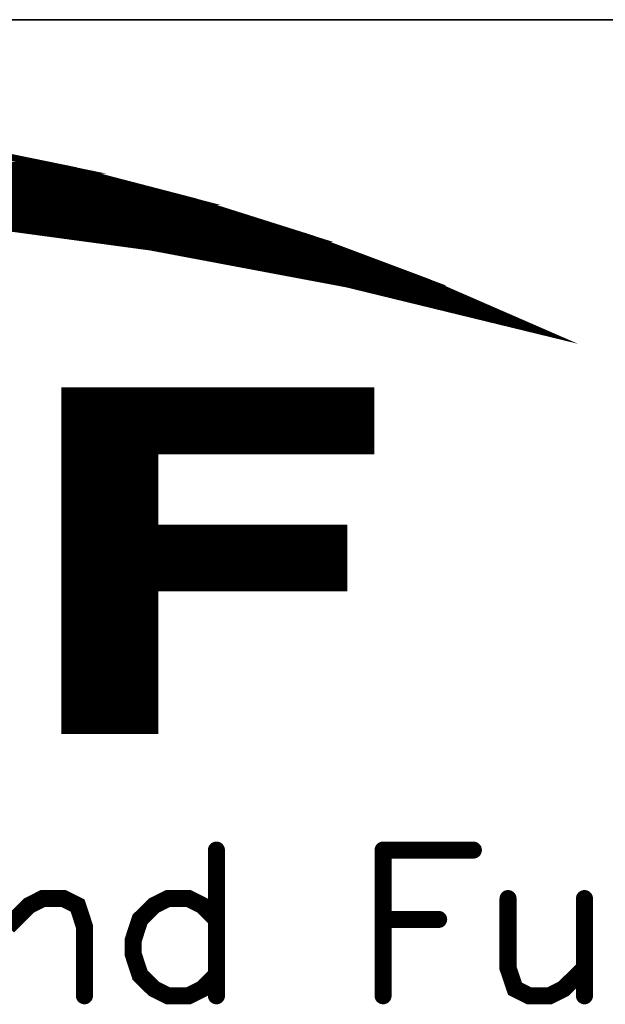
# Model space of a CAD drawing. Header units: millimetres. Extents: x 4065 to 8083, y -652 to 5416.
# Tile 72 of 256: x 6707 to 6728, y 1258 to 1293. Entities that reach past the tile are written whole.
import ezdxf

# ---------------------------------------------------------------- set-up
doc = ezdxf.new("R2010")
doc.units = ezdxf.units.MM
doc.header["$LTSCALE"] = 0.8
doc.layers.get('0').update_dxf_attribs({"linetype": 'CONTINUOUS', "lineweight": 0})

# ---------------------------------------------------------------- blocks, each defined once
blk = doc.blocks.new('SMOOTH_0$0254')
at = {"const_width": 0.0127}
blk.add_lwpolyline([(-0.00635, 0, 1), (0.00635, 0, 1)], format="xyb", close=True, dxfattribs=at)
blk = doc.blocks.new('SMOOTH_0$064516')
at = {"const_width": 0.0323}
blk.add_lwpolyline([(-0.0161, 0, 1), (0.0161, 0, 1)], format="xyb", close=True, dxfattribs=at)
blk = doc.blocks.new('logo')
at = {"color": 7}
for points, const_width in [([(-3467.914, 5347.052), (-3461.791, 5348.074), (-3455.625, 5348.77), (-3449.426, 5349.139), (-3443.217, 5349.19), (-3437.009, 5348.907), (-3430.835, 5348.306), (-3424.695, 5347.387), (-3418.607, 5346.142), (-3412.596, 5344.579), (-3406.679, 5342.707), (-3400.866, 5340.526), (-3395.172, 5338.044), (-3404.927, 5340.423), (-3414.785, 5342.278), (-3424.738, 5343.626), (-3434.742, 5344.442), (-3444.771, 5344.742), (-3454.81, 5344.51), (-3464.814, 5343.755)], 0.338), ([(-3470.624, 5346.391), (-3420.251, 5346.391)], 0.338), ([(-3418.222, 5345.884), (-3472.483, 5345.884)], 0.338), ([(-3475.526, 5345.207), (-3415.518, 5345.207)], 0.338), ([(-3474.343, 5345.546), (-3416.87, 5345.546)], 0.338), ([(-3416.194, 5345.376), (-3417.124, 5345.376)], 0.338), ([(-3476.202, 5344.954), (-3414.588, 5344.954)], 0.338), ([(-3430.731, 5344.362), (-3412.137, 5344.362)], 0.338), ([(-3411.63, 5344.193), (-3429.463, 5344.193)], 0.338), ([(-3411.123, 5344.024), (-3427.519, 5344.024)], 0.338), ([(-3410.616, 5343.855), (-3425.406, 5343.855)], 0.338), ([(-3409.263, 5343.348), (-3422.279, 5343.348)], 0.338), ([(-3408.587, 5343.179), (-3420.082, 5343.179)], 0.338), ([(-3407.911, 5343.01), (-3418.898, 5343.01)], 0.338), ([(-3406.39, 5342.503), (-3415.264, 5342.503)], 0.338), ([(-3405.037, 5341.996), (-3412.982, 5341.996)], 0.338), ([(-3411.63, 5341.827), (-3410.954, 5341.827)], 0.338), ([(-3404.192, 5341.658), (-3411.292, 5341.658)], 0.338), ([(-3404.53, 5341.827), (-3410.109, 5341.827)], 0.338), ([(-3403.685, 5341.489), (-3409.855, 5341.489)], 0.338), ([(-3402.84, 5341.151), (-3408.756, 5341.151)], 0.338), ([(-3403.178, 5341.32), (-3403.77, 5341.32)], 0.338), ([(-3402.333, 5340.982), (-3406.981, 5340.982)], 0.338), ([(-3401.995, 5340.813), (-3406.136, 5340.813)], 0.338), ([(-3402.417, 5340.644), (-3401.403, 5340.643)], 0.338), ([(-3403.516, 5340.305), (-3400.642, 5340.305)], 0.338), ([(-3400.304, 5340.136), (-3403.009, 5340.136)], 0.338), ([(-3399.797, 5339.967), (-3402.417, 5339.967)], 0.338), ([(-3399.29, 5339.798), (-3401.826, 5339.798)], 0.338), ([(-3399.121, 5339.629), (-3401.15, 5339.629)], 0.338), ([(-3398.783, 5339.46), (-3400.389, 5339.46)], 0.338), ([(-3398.276, 5339.291), (-3399.544, 5339.291)], 0.338), ([(-3398.952, 5339.122), (-3397.769, 5339.122)], 0.338), ([(-3398.445, 5338.953), (-3397.431, 5338.953)], 0.338), ([(-3397.6, 5338.784), (-3397.093, 5338.784)], 0.338), ([(-3419.067, 5334.896), (-3403.77, 5334.896)], 0.338), ([(-3419.067, 5334.643), (-3403.77, 5334.643)], 0.338), ([(-3419.067, 5334.389), (-3403.77, 5334.389)], 0.338), ([(-3419.067, 5334.136), (-3403.77, 5334.136)], 0.338), ([(-3419.067, 5333.882), (-3403.77, 5333.882)], 0.338), ([(-3419.067, 5333.628), (-3403.77, 5333.628)], 0.338), ([(-3419.067, 5333.375), (-3403.77, 5333.375)], 0.338), ([(-3419.067, 5333.121), (-3403.77, 5333.121)], 0.338), ([(-3419.067, 5332.868), (-3403.77, 5332.868)], 0.338), ([(-3419.067, 5332.614), (-3403.77, 5332.614)], 0.338), ([(-3419.067, 5332.361), (-3403.77, 5332.361)], 0.338), ([(-3419.067, 5332.107), (-3403.77, 5332.107)], 0.338), ([(-3419.067, 5331.769), (-3414.588, 5331.769)], 0.338), ([(-3419.067, 5331.515), (-3414.588, 5331.515)], 0.338), ([(-3419.067, 5331.262), (-3414.588, 5331.262)], 0.338), ([(-3419.067, 5331.008), (-3414.588, 5331.008)], 0.338), ([(-3419.067, 5330.755), (-3414.588, 5330.755)], 0.338), ([(-3419.067, 5330.501), (-3414.588, 5330.501)], 0.338), ([(-3419.067, 5330.248), (-3414.588, 5330.248)], 0.338), ([(-3419.067, 5329.994), (-3414.588, 5329.994)], 0.338), ([(-3419.067, 5329.741), (-3414.588, 5329.741)], 0.338), ([(-3419.067, 5329.487), (-3414.588, 5329.487)], 0.338), ([(-3419.067, 5329.233), (-3414.588, 5329.233)], 0.338), ([(-3419.067, 5328.98), (-3414.588, 5328.98)], 0.338), ([(-3419.067, 5328.726), (-3414.588, 5328.726)], 0.338), ([(-3419.067, 5328.473), (-3414.588, 5328.473)], 0.338), ([(-3419.067, 5328.219), (-3414.588, 5328.219)], 0.338), ([(-3419.067, 5327.797), (-3405.206, 5327.797)], 0.338), ([(-3418.983, 5328.05), (-3405.122, 5328.05)], 0.338), ([(-3419.067, 5327.543), (-3405.206, 5327.543)], 0.338), ([(-3419.067, 5327.29), (-3405.206, 5327.29)], 0.338), ([(-3419.067, 5327.036), (-3405.206, 5327.036)], 0.338), ([(-3419.067, 5326.782), (-3405.206, 5326.782)], 0.338), ([(-3419.067, 5326.529), (-3405.206, 5326.529)], 0.338), ([(-3419.067, 5326.275), (-3405.206, 5326.275)], 0.338), ([(-3419.067, 5326.022), (-3405.206, 5326.022)], 0.338), ([(-3419.067, 5325.768), (-3405.206, 5325.768)], 0.338), ([(-3419.067, 5325.515), (-3405.206, 5325.515)], 0.338), ([(-3419.067, 5325.261), (-3405.206, 5325.261)], 0.338), ([(-3419.067, 5324.923), (-3414.588, 5324.923)], 0.338), ([(-3419.067, 5324.669), (-3414.588, 5324.669)], 0.338), ([(-3419.067, 5324.416), (-3414.588, 5324.416)], 0.338), ([(-3419.067, 5324.162), (-3414.588, 5324.162)], 0.338), ([(-3419.067, 5323.909), (-3414.588, 5323.909)], 0.338), ([(-3419.067, 5323.655), (-3414.588, 5323.655)], 0.338), ([(-3419.067, 5323.402), (-3414.588, 5323.402)], 0.338), ([(-3419.067, 5323.148), (-3414.588, 5323.148)], 0.338), ([(-3419.067, 5322.895), (-3414.588, 5322.895)], 0.338), ([(-3419.067, 5322.641), (-3414.588, 5322.641)], 0.338), ([(-3419.067, 5322.387), (-3414.588, 5322.387)], 0.338), ([(-3419.067, 5322.134), (-3414.588, 5322.134)], 0.338), ([(-3419.067, 5321.88), (-3414.588, 5321.88)], 0.338), ([(-3419.067, 5321.627), (-3414.588, 5321.627)], 0.338), ([(-3419.067, 5321.373), (-3414.588, 5321.373)], 0.338), ([(-3419.067, 5321.12), (-3414.588, 5321.12)], 0.338), ([(-3419.067, 5320.866), (-3414.588, 5320.866)], 0.338), ([(-3419.067, 5320.613), (-3414.588, 5320.613)], 0.338), ([(-3419.067, 5320.359), (-3414.588, 5320.359)], 0.338), ([(-3419.067, 5320.105), (-3414.588, 5320.105)], 0.338), ([(-3419.067, 5319.852), (-3414.588, 5319.852)], 0.338), ([(-3419.067, 5319.598), (-3414.588, 5319.598)], 0.338), ([(-3419.067, 5319.345), (-3414.588, 5319.345)], 0.338), ([(-3419.067, 5319.091), (-3414.588, 5319.091)], 0.338), ([(-3419.067, 5318.838), (-3414.588, 5318.838)], 0.338), ([(-3419.067, 5318.584), (-3414.588, 5318.584)], 0.338), ([(-3419.067, 5318.331), (-3414.588, 5318.331)], 0.338), ([(-3419.067, 5318.077), (-3414.588, 5318.077)], 0.338), ([(-3411.479, 5311.965), (-3411.479, 5304.641)], 0.859), ([(-3403.107, 5311.965), (-3398.573, 5311.965)], 0.859), ([(-3403.107, 5311.965), (-3403.107, 5304.641)], 0.859), ([(-3421.947, 5308.127), (-3420.899, 5309.175), (-3420.204, 5309.527), (-3419.156, 5309.527), (-3418.452, 5309.175), (-3418.109, 5308.127), (-3418.109, 5304.641)], 0.859), ([(-3411.479, 5308.479), (-3412.175, 5309.175), (-3412.87, 5309.527), (-3413.918, 5309.527), (-3414.622, 5309.175), (-3415.318, 5308.479), (-3415.661, 5307.431), (-3415.661, 5306.736), (-3415.318, 5305.688), (-3414.622, 5304.993), (-3413.918, 5304.641), (-3412.87, 5304.641), (-3412.175, 5304.993), (-3411.479, 5305.688)], 0.859), ([(-3396.83, 5309.527), (-3396.83, 5306.032), (-3396.478, 5304.993), (-3395.782, 5304.641), (-3394.734, 5304.641), (-3394.039, 5304.993), (-3392.991, 5306.032)], 0.859), ([(-3392.991, 5309.527), (-3392.991, 5304.641)], 0.859), ([(-3403.107, 5308.479), (-3400.316, 5308.479)], 0.859)]:
    blk.add_lwpolyline(points, dxfattribs=dict(at, const_width=const_width))
at = {"color": 7, "const_width": 0.338}
for points in [[(-3472.036, 5346.133), (-3467.922, 5347.044), (-3423.06, 5347.044), (-3418.615, 5346.133)], [(-3473.976, 5345.704), (-3472.036, 5346.133), (-3418.607, 5346.133), (-3416.958, 5345.704)], [(-3477.436, 5344.751), (-3473.976, 5345.704), (-3416.958, 5345.704), (-3413.297, 5344.751)], [(-3438.577, 5344.571), (-3444.771, 5344.751), (-3413.297, 5344.751), (-3412.604, 5344.571)], [(-3434.742, 5344.459), (-3438.577, 5344.571), (-3412.604, 5344.571), (-3412.251, 5344.459)], [(-3424.738, 5343.635), (-3434.733, 5344.459), (-3412.251, 5344.459), (-3409.642, 5343.635)], [(-3417.781, 5342.699), (-3424.729, 5343.635), (-3409.642, 5343.635), (-3406.679, 5342.699)], [(-3414.785, 5342.295), (-3417.781, 5342.699), (-3406.679, 5342.699), (-3405.603, 5342.295)], [(-3405.382, 5340.517), (-3414.785, 5342.295), (-3405.603, 5342.295), (-3400.866, 5340.517)], [(-3404.927, 5340.432), (-3405.382, 5340.517), (-3400.866, 5340.517), (-3400.669, 5340.432)], [(-3395.275, 5338.079), (-3404.919, 5340.432), (-3400.669, 5340.432), (-3395.275, 5338.079)], [(-3419.096, 5332.033), (-3419.096, 5335.065), (-3403.708, 5335.065), (-3403.708, 5332.033)], [(-3419.096, 5328.152), (-3419.096, 5332.033), (-3414.562, 5332.033), (-3414.562, 5328.152)], [(-3419.096, 5325.147), (-3419.096, 5328.152), (-3405.065, 5328.152), (-3405.065, 5325.147)], [(-3419.096, 5317.968), (-3419.096, 5325.147), (-3414.562, 5325.147), (-3414.562, 5317.968)]]:
    blk.add_lwpolyline(points, close=True, dxfattribs=at)
at = {"color": 7, "xscale": 13.31, "yscale": 13.31, "zscale": 13.31}
for name, p in [('SMOOTH_0$0254', (-3420.251, 5346.391)), ('SMOOTH_0$0254', (-3418.615, 5346.133)), ('SMOOTH_0$0254', (-3418.607, 5346.142)), ('SMOOTH_0$0254', (-3418.607, 5346.133)), ('SMOOTH_0$0254', (-3418.222, 5345.884)), ('SMOOTH_0$0254', (-3416.958, 5345.704)), ('SMOOTH_0$0254', (-3416.958, 5345.704)), ('SMOOTH_0$0254', (-3417.124, 5345.376)), ('SMOOTH_0$0254', (-3416.87, 5345.546)), ('SMOOTH_0$0254', (-3416.194, 5345.376)), ('SMOOTH_0$0254', (-3415.518, 5345.207)), ('SMOOTH_0$0254', (-3414.588, 5344.954)), ('SMOOTH_0$0254', (-3413.297, 5344.751)), ('SMOOTH_0$0254', (-3413.297, 5344.751)), ('SMOOTH_0$0254', (-3412.604, 5344.571)), ('SMOOTH_0$0254', (-3412.604, 5344.571)), ('SMOOTH_0$0254', (-3412.596, 5344.579)), ('SMOOTH_0$0254', (-3412.251, 5344.459)), ('SMOOTH_0$0254', (-3412.251, 5344.459)), ('SMOOTH_0$0254', (-3412.137, 5344.362)), ('SMOOTH_0$0254', (-3411.63, 5344.193)), ('SMOOTH_0$0254', (-3411.123, 5344.024)), ('SMOOTH_0$0254', (-3410.616, 5343.855)), ('SMOOTH_0$0254', (-3409.642, 5343.635)), ('SMOOTH_0$0254', (-3409.642, 5343.635)), ('SMOOTH_0$0254', (-3420.082, 5343.179)), ('SMOOTH_0$0254', (-3409.263, 5343.348)), ('SMOOTH_0$0254', (-3408.587, 5343.179)), ('SMOOTH_0$0254', (-3418.898, 5343.01)), ('SMOOTH_0$0254', (-3417.781, 5342.699)), ('SMOOTH_0$0254', (-3417.781, 5342.699)), ('SMOOTH_0$0254', (-3407.911, 5343.01)), ('SMOOTH_0$0254', (-3406.679, 5342.707)), ('SMOOTH_0$0254', (-3406.679, 5342.699)), ('SMOOTH_0$0254', (-3406.679, 5342.699)), ('SMOOTH_0$0254', (-3415.264, 5342.503)), ('SMOOTH_0$0254', (-3414.785, 5342.295)), ('SMOOTH_0$0254', (-3414.785, 5342.295)), ('SMOOTH_0$0254', (-3414.785, 5342.278)), ('SMOOTH_0$0254', (-3406.39, 5342.503)), ('SMOOTH_0$0254', (-3405.603, 5342.295)), ('SMOOTH_0$0254', (-3405.603, 5342.295)), ('SMOOTH_0$0254', (-3412.982, 5341.996)), ('SMOOTH_0$0254', (-3411.63, 5341.827)), ('SMOOTH_0$0254', (-3411.292, 5341.658)), ('SMOOTH_0$0254', (-3410.954, 5341.827)), ('SMOOTH_0$0254', (-3410.109, 5341.827)), ('SMOOTH_0$0254', (-3405.037, 5341.996)), ('SMOOTH_0$0254', (-3404.53, 5341.827)), ('SMOOTH_0$0254', (-3404.192, 5341.658)), ('SMOOTH_0$0254', (-3409.855, 5341.489)), ('SMOOTH_0$0254', (-3408.756, 5341.151)), ('SMOOTH_0$0254', (-3403.77, 5341.32)), ('SMOOTH_0$0254', (-3403.685, 5341.489)), ('SMOOTH_0$0254', (-3403.178, 5341.32)), ('SMOOTH_0$0254', (-3402.84, 5341.151)), ('SMOOTH_0$0254', (-3406.981, 5340.982)), ('SMOOTH_0$0254', (-3406.136, 5340.813)), ('SMOOTH_0$0254', (-3402.417, 5340.644)), ('SMOOTH_0$0254', (-3402.333, 5340.982)), ('SMOOTH_0$0254', (-3401.995, 5340.813)), ('SMOOTH_0$0254', (-3401.403, 5340.643)), ('SMOOTH_0$0254', (-3405.382, 5340.517)), ('SMOOTH_0$0254', (-3405.382, 5340.517)), ('SMOOTH_0$0254', (-3404.927, 5340.432)), ('SMOOTH_0$0254', (-3404.927, 5340.423)), ('SMOOTH_0$0254', (-3404.919, 5340.432)), ('SMOOTH_0$0254', (-3403.516, 5340.305)), ('SMOOTH_0$0254', (-3403.009, 5340.136)), ('SMOOTH_0$0254', (-3400.866, 5340.526)), ('SMOOTH_0$0254', (-3400.866, 5340.517)), ('SMOOTH_0$0254', (-3400.866, 5340.517)), ('SMOOTH_0$0254', (-3400.669, 5340.432)), ('SMOOTH_0$0254', (-3400.669, 5340.432)), ('SMOOTH_0$0254', (-3400.642, 5340.305)), ('SMOOTH_0$0254', (-3400.304, 5340.136)), ('SMOOTH_0$0254', (-3402.417, 5339.967)), ('SMOOTH_0$0254', (-3401.826, 5339.798)), ('SMOOTH_0$0254', (-3401.15, 5339.629)), ('SMOOTH_0$0254', (-3399.797, 5339.967)), ('SMOOTH_0$0254', (-3399.29, 5339.798)), ('SMOOTH_0$0254', (-3399.121, 5339.629)), ('SMOOTH_0$0254', (-3400.389, 5339.46)), ('SMOOTH_0$0254', (-3399.544, 5339.291)), ('SMOOTH_0$0254', (-3398.783, 5339.46)), ('SMOOTH_0$0254', (-3398.276, 5339.291)), ('SMOOTH_0$0254', (-3398.952, 5339.122)), ('SMOOTH_0$0254', (-3398.445, 5338.953)), ('SMOOTH_0$0254', (-3397.769, 5339.122)), ('SMOOTH_0$0254', (-3397.6, 5338.784)), ('SMOOTH_0$0254', (-3397.431, 5338.953)), ('SMOOTH_0$0254', (-3397.093, 5338.784)), ('SMOOTH_0$0254', (-3395.275, 5338.079)), ('SMOOTH_0$0254', (-3395.275, 5338.079)), ('SMOOTH_0$0254', (-3395.172, 5338.044)), ('SMOOTH_0$0254', (-3419.096, 5335.065)), ('SMOOTH_0$0254', (-3419.067, 5334.896)), ('SMOOTH_0$0254', (-3403.77, 5334.896)), ('SMOOTH_0$0254', (-3403.708, 5335.065)), ('SMOOTH_0$0254', (-3419.067, 5334.643)), ('SMOOTH_0$0254', (-3419.067, 5334.389)), ('SMOOTH_0$0254', (-3403.77, 5334.643)), ('SMOOTH_0$0254', (-3403.77, 5334.389)), ('SMOOTH_0$0254', (-3419.067, 5334.136)), ('SMOOTH_0$0254', (-3419.067, 5333.882)), ('SMOOTH_0$0254', (-3403.77, 5334.136)), ('SMOOTH_0$0254', (-3403.77, 5333.882)), ('SMOOTH_0$0254', (-3419.067, 5333.628)), ('SMOOTH_0$0254', (-3419.067, 5333.375)), ('SMOOTH_0$0254', (-3403.77, 5333.628)), ('SMOOTH_0$0254', (-3403.77, 5333.375)), ('SMOOTH_0$0254', (-3419.067, 5333.121)), ('SMOOTH_0$0254', (-3419.067, 5332.868)), ('SMOOTH_0$0254', (-3403.77, 5333.121)), ('SMOOTH_0$0254', (-3403.77, 5332.868)), ('SMOOTH_0$0254', (-3419.067, 5332.614)), ('SMOOTH_0$0254', (-3419.067, 5332.361)), ('SMOOTH_0$0254', (-3403.77, 5332.614)), ('SMOOTH_0$0254', (-3403.77, 5332.361)), ('SMOOTH_0$0254', (-3419.096, 5332.033)), ('SMOOTH_0$0254', (-3419.096, 5332.033)), ('SMOOTH_0$0254', (-3419.067, 5332.107)), ('SMOOTH_0$0254', (-3419.067, 5331.769)), ('SMOOTH_0$0254', (-3414.588, 5331.769)), ('SMOOTH_0$0254', (-3414.562, 5332.033)), ('SMOOTH_0$0254', (-3403.77, 5332.107)), ('SMOOTH_0$0254', (-3403.708, 5332.033)), ('SMOOTH_0$0254', (-3419.067, 5331.515)), ('SMOOTH_0$0254', (-3419.067, 5331.262)), ('SMOOTH_0$0254', (-3414.588, 5331.515)), ('SMOOTH_0$0254', (-3414.588, 5331.262)), ('SMOOTH_0$0254', (-3419.067, 5331.008)), ('SMOOTH_0$0254', (-3419.067, 5330.755)), ('SMOOTH_0$0254', (-3414.588, 5331.008)), ('SMOOTH_0$0254', (-3414.588, 5330.755)), ('SMOOTH_0$0254', (-3419.067, 5330.501)), ('SMOOTH_0$0254', (-3419.067, 5330.248)), ('SMOOTH_0$0254', (-3414.588, 5330.501)), ('SMOOTH_0$0254', (-3414.588, 5330.248)), ('SMOOTH_0$0254', (-3419.067, 5329.994)), ('SMOOTH_0$0254', (-3419.067, 5329.741)), ('SMOOTH_0$0254', (-3414.588, 5329.994)), ('SMOOTH_0$0254', (-3414.588, 5329.741)), ('SMOOTH_0$0254', (-3419.067, 5329.487)), ('SMOOTH_0$0254', (-3419.067, 5329.233)), ('SMOOTH_0$0254', (-3414.588, 5329.487)), ('SMOOTH_0$0254', (-3414.588, 5329.233)), ('SMOOTH_0$0254', (-3419.067, 5328.98)), ('SMOOTH_0$0254', (-3414.588, 5328.98)), ('SMOOTH_0$0254', (-3419.067, 5328.726)), ('SMOOTH_0$0254', (-3419.067, 5328.473)), ('SMOOTH_0$0254', (-3414.588, 5328.726)), ('SMOOTH_0$0254', (-3414.588, 5328.473)), ('SMOOTH_0$0254', (-3419.096, 5328.152)), ('SMOOTH_0$0254', (-3419.096, 5328.152)), ('SMOOTH_0$0254', (-3419.067, 5328.219)), ('SMOOTH_0$0254', (-3419.067, 5327.797)), ('SMOOTH_0$0254', (-3418.983, 5328.05)), ('SMOOTH_0$0254', (-3414.588, 5328.219)), ('SMOOTH_0$0254', (-3414.562, 5328.152)), ('SMOOTH_0$0254', (-3405.206, 5327.797)), ('SMOOTH_0$0254', (-3405.122, 5328.05)), ('SMOOTH_0$0254', (-3405.065, 5328.152)), ('SMOOTH_0$0254', (-3419.067, 5327.543)), ('SMOOTH_0$0254', (-3419.067, 5327.29)), ('SMOOTH_0$0254', (-3405.206, 5327.543)), ('SMOOTH_0$0254', (-3405.206, 5327.29)), ('SMOOTH_0$0254', (-3419.067, 5327.036)), ('SMOOTH_0$0254', (-3419.067, 5326.782)), ('SMOOTH_0$0254', (-3405.206, 5327.036)), ('SMOOTH_0$0254', (-3405.206, 5326.782)), ('SMOOTH_0$0254', (-3419.067, 5326.529)), ('SMOOTH_0$0254', (-3419.067, 5326.275)), ('SMOOTH_0$0254', (-3405.206, 5326.529)), ('SMOOTH_0$0254', (-3405.206, 5326.275)), ('SMOOTH_0$0254', (-3419.067, 5326.022)), ('SMOOTH_0$0254', (-3419.067, 5325.768)), ('SMOOTH_0$0254', (-3405.206, 5326.022)), ('SMOOTH_0$0254', (-3405.206, 5325.768)), ('SMOOTH_0$0254', (-3419.067, 5325.515)), ('SMOOTH_0$0254', (-3405.206, 5325.515)), ('SMOOTH_0$0254', (-3419.096, 5325.147)), ('SMOOTH_0$0254', (-3419.096, 5325.147)), ('SMOOTH_0$0254', (-3419.067, 5325.261)), ('SMOOTH_0$0254', (-3419.067, 5324.923)), ('SMOOTH_0$0254', (-3414.588, 5324.923)), ('SMOOTH_0$0254', (-3414.562, 5325.147)), ('SMOOTH_0$0254', (-3405.206, 5325.261)), ('SMOOTH_0$0254', (-3405.065, 5325.147)), ('SMOOTH_0$0254', (-3419.067, 5324.669)), ('SMOOTH_0$0254', (-3419.067, 5324.416)), ('SMOOTH_0$0254', (-3414.588, 5324.669)), ('SMOOTH_0$0254', (-3414.588, 5324.416)), ('SMOOTH_0$0254', (-3419.067, 5324.162)), ('SMOOTH_0$0254', (-3419.067, 5323.909)), ('SMOOTH_0$0254', (-3414.588, 5324.162)), ('SMOOTH_0$0254', (-3414.588, 5323.909)), ('SMOOTH_0$0254', (-3419.067, 5323.655)), ('SMOOTH_0$0254', (-3419.067, 5323.402)), ('SMOOTH_0$0254', (-3414.588, 5323.655)), ('SMOOTH_0$0254', (-3414.588, 5323.402)), ('SMOOTH_0$0254', (-3419.067, 5323.148)), ('SMOOTH_0$0254', (-3419.067, 5322.895)), ('SMOOTH_0$0254', (-3414.588, 5323.148)), ('SMOOTH_0$0254', (-3414.588, 5322.895)), ('SMOOTH_0$0254', (-3419.067, 5322.641)), ('SMOOTH_0$0254', (-3419.067, 5322.387)), ('SMOOTH_0$0254', (-3414.588, 5322.641)), ('SMOOTH_0$0254', (-3414.588, 5322.387)), ('SMOOTH_0$0254', (-3419.067, 5322.134)), ('SMOOTH_0$0254', (-3419.067, 5321.88)), ('SMOOTH_0$0254', (-3414.588, 5322.134)), ('SMOOTH_0$0254', (-3414.588, 5321.88)), ('SMOOTH_0$0254', (-3419.067, 5321.627)), ('SMOOTH_0$0254', (-3419.067, 5321.373)), ('SMOOTH_0$0254', (-3414.588, 5321.627)), ('SMOOTH_0$0254', (-3414.588, 5321.373)), ('SMOOTH_0$0254', (-3419.067, 5321.12)), ('SMOOTH_0$0254', (-3419.067, 5320.866)), ('SMOOTH_0$0254', (-3414.588, 5321.12)), ('SMOOTH_0$0254', (-3414.588, 5320.866)), ('SMOOTH_0$0254', (-3419.067, 5320.613)), ('SMOOTH_0$0254', (-3419.067, 5320.359)), ('SMOOTH_0$0254', (-3414.588, 5320.613)), ('SMOOTH_0$0254', (-3414.588, 5320.359)), ('SMOOTH_0$0254', (-3419.067, 5320.105)), ('SMOOTH_0$0254', (-3419.067, 5319.852)), ('SMOOTH_0$0254', (-3414.588, 5320.105)), ('SMOOTH_0$0254', (-3414.588, 5319.852)), ('SMOOTH_0$0254', (-3419.067, 5319.598)), ('SMOOTH_0$0254', (-3419.067, 5319.345)), ('SMOOTH_0$0254', (-3414.588, 5319.598)), ('SMOOTH_0$0254', (-3414.588, 5319.345)), ('SMOOTH_0$0254', (-3419.067, 5319.091)), ('SMOOTH_0$0254', (-3419.067, 5318.838)), ('SMOOTH_0$0254', (-3414.588, 5319.091)), ('SMOOTH_0$0254', (-3414.588, 5318.838)), ('SMOOTH_0$0254', (-3419.067, 5318.584)), ('SMOOTH_0$0254', (-3414.588, 5318.584)), ('SMOOTH_0$0254', (-3419.096, 5317.968)), ('SMOOTH_0$0254', (-3419.067, 5318.331)), ('SMOOTH_0$0254', (-3419.067, 5318.077)), ('SMOOTH_0$0254', (-3414.588, 5318.331)), ('SMOOTH_0$0254', (-3414.588, 5318.077)), ('SMOOTH_0$0254', (-3414.562, 5317.968)), ('SMOOTH_0$064516', (-3411.479, 5311.965)), ('SMOOTH_0$064516', (-3403.107, 5311.965)), ('SMOOTH_0$064516', (-3403.107, 5311.965)), ('SMOOTH_0$064516', (-3398.573, 5311.965)), ('SMOOTH_0$064516', (-3420.899, 5309.175)), ('SMOOTH_0$064516', (-3420.204, 5309.527)), ('SMOOTH_0$064516', (-3419.156, 5309.527)), ('SMOOTH_0$064516', (-3418.452, 5309.175)), ('SMOOTH_0$064516', (-3414.622, 5309.175)), ('SMOOTH_0$064516', (-3413.918, 5309.527)), ('SMOOTH_0$064516', (-3412.87, 5309.527)), ('SMOOTH_0$064516', (-3412.175, 5309.175)), ('SMOOTH_0$064516', (-3396.83, 5309.527)), ('SMOOTH_0$064516', (-3392.991, 5309.527)), ('SMOOTH_0$064516', (-3415.318, 5308.479)), ('SMOOTH_0$064516', (-3411.479, 5308.479)), ('SMOOTH_0$064516', (-3403.107, 5308.479)), ('SMOOTH_0$064516', (-3400.316, 5308.479)), ('SMOOTH_0$064516', (-3418.109, 5308.127)), ('SMOOTH_0$064516', (-3415.661, 5307.431)), ('SMOOTH_0$064516', (-3415.661, 5306.736)), ('SMOOTH_0$064516', (-3396.83, 5306.032)), ('SMOOTH_0$064516', (-3392.991, 5306.032)), ('SMOOTH_0$064516', (-3415.318, 5305.688)), ('SMOOTH_0$064516', (-3411.479, 5305.688)), ('SMOOTH_0$064516', (-3414.622, 5304.993)), ('SMOOTH_0$064516', (-3412.175, 5304.993)), ('SMOOTH_0$064516', (-3396.478, 5304.993)), ('SMOOTH_0$064516', (-3394.039, 5304.993)), ('SMOOTH_0$064516', (-3418.109, 5304.641)), ('SMOOTH_0$064516', (-3413.918, 5304.641)), ('SMOOTH_0$064516', (-3412.87, 5304.641)), ('SMOOTH_0$064516', (-3411.479, 5304.641)), ('SMOOTH_0$064516', (-3403.107, 5304.641)), ('SMOOTH_0$064516', (-3395.782, 5304.641)), ('SMOOTH_0$064516', (-3394.734, 5304.641)), ('SMOOTH_0$064516', (-3392.991, 5304.641))]:
    blk.add_blockref(name, p, dxfattribs=at)

msp = doc.modelspace()

# ---------------------------------------------------------------- linework, layer by layer
at = {"color": 7, "linetype": 'Continuous', "lineweight": 35}
msp.add_line((6584.808, 1292.532), (6798.47, 1292.532), dxfattribs=at)

# ---------------------------------------------------------------- block references
at = {"color": 3, "linetype": 'Continuous', "xscale": 0.7014719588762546, "yscale": 0.7014719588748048, "zscale": 0.7014719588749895}
msp.add_blockref('logo', (9107.388, -2462.948), dxfattribs=at)

doc.saveas('drawing.dxf')
